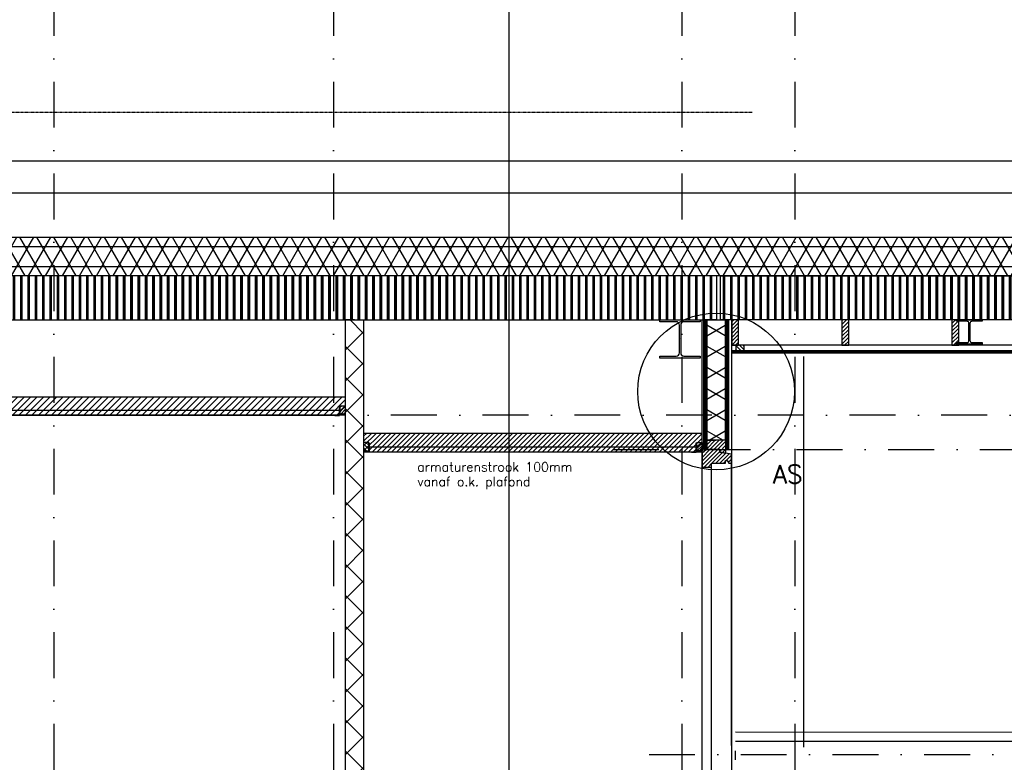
# Model space of a CAD drawing. Extents: x 145187 to 222247, y 87753 to 171871.
# Tile 20 of 37: x 156954 to 162322, y 96603 to 100652. Entities that reach past the tile are written whole.
import ezdxf

# ---------------------------------------------------------------- set-up
doc = ezdxf.new("R2010")
doc.units = 0
doc.header["$LTSCALE"] = 5
doc.header["$MEASUREMENT"] = 0
doc.header["$PDMODE"] = 3
doc.header["$PDSIZE"] = 0.1
doc.linetypes.add('DASHDOT', pattern=[1, 0.5, -0.25, 0, -0.25])
doc.linetypes.add('DD1', pattern=[2.66667, 1.66667, -0.5, 0, -0.5])
doc.layers.get('0').update_dxf_attribs({"linetype": 'CONTINUOUS'})
doc.layers.get('DEFPOINTS').update_dxf_attribs({"linetype": 'CONTINUOUS'})
for name, color, linetype in [('_DETAILNUMMERS', 4, 'CONTINUOUS'), ('_DETAILNUMMERSTEKST', 4, 'CONTINUOUS'), ('A--01A1_ACEER', 1, 'CONTINUOUS'), ('A--A21--_F--3-', 9, 'CONTINUOUS'), ('A--A21--_F-23-', 9, 'CONTINUOUS'), ('A--A22--_F123-', 9, 'CONTINUOUS'), ('A--A23--_F--3-', 9, 'CONTINUOUS'), ('A--A25--_F--3-', 9, 'CONTINUOUS'), ('A--A27--_F--3-', 9, 'CONTINUOUS'), ('A--A28--_F--3-', 7, 'CONTINUOUS'), ('A--A30--_F--3-', 9, 'CONTINUOUS'), ('A--A35--_F--3-', 9, 'CONTINUOUS'), ('A--L13D3_VLOEREN', 3, 'CONTINUOUS'), ('A--L16D4_FUNDERING_F123-', 4, 'CONTINUOUS'), ('A--L21--', 3, 'CONTINUOUS'), ('A--L21--_F--3-', 7, 'CONTINUOUS'), ('A--L21--_F-23-', 4, 'CONTINUOUS'), ('A--L21D3_BUITENWAND', 3, 'CONTINUOUS'), ('A--L22--', 3, 'CONTINUOUS'), ('A--L22--_F--3-', 7, 'CONTINUOUS'), ('A--L25--', 7, 'CONTINUOUS'), ('A--L25--_F-23-', 7, 'CONTINUOUS'), ('A--L27--', 7, 'CONTINUOUS'), ('A--L27--_F-23-', 7, 'CONTINUOUS'), ('A--L28--', 7, 'CONTINUOUS'), ('A--L28--_F--3-', 1, 'CONTINUOUS'), ('A--L30--', 7, 'CONTINUOUS'), ('A--L30--_F123-', 7, 'CONTINUOUS'), ('A--L31--_F--3-', 7, 'CONTINUOUS'), ('A--L31A1_BUITENKOZIJN', 1, 'CONTINUOUS'), ('A--L35-D2-_PLAFONDS', 2, 'CONTINUOUS'), ('A--L35-D4-_PLAFONDS', 4, 'CONTINUOUS'), ('A--L35D1_PLAFONDS', 1, 'CONTINUOUS'), ('A--M$1A-_F123-', 1, 'CONTINUOUS'), ('STRAMIEN', 8, 'DD1'), ('vluchttrapd', 1, 'CONTINUOUS'), ('X--LR---_CP', 7, 'CONTINUOUS')]:
    doc.layers.add(name, color=color, linetype=linetype)
doc.styles.add('HIEMSTRA', font='romans.shx')
doc.dimstyles.new('ALFA25', dxfattribs={"dimtxt": 50, "dimasz": 2, "dimexe": 0.3, "dimexo": 0.3, "dimgap": 2, "dimtad": 1, "dimdec": 0, "dimzin": 0, "dimdsep": 46, "dimtxsty": 'HIEMSTRA', "dimblk1": 'OBLIQUE', "dimblk2": 'OBLIQUE', "dimsah": 1, "dimcen": 0.09, "dimdle": 0.3, "dimclrd": 1, "dimclre": 1, "dimclrt": 2, "dimadec": 0, "dimazin": 0, "dimtfac": 0.75, "dimtdec": 4, "dimtix": 1, "dimtmove": 2, "dimatfit": 3, "dimldrblk": 'OBLIQUE', "dimfxl": 0, "dimtvp": 625, "dimtolj": 1, "dimtzin": 0, "dimarcsym": 0})
pattern_1 = [(45, (0, 0), (-10.6066017, 10.6066017), [])]

# ---------------------------------------------------------------- blocks, each defined once
blk = doc.blocks.new('_OBLIQUE')
at = {"color": 0, "linetype": 'ByBlock'}
blk.add_line((-0.5, -0.5), (0.5, 0.5), dxfattribs=at)
blk = doc.blocks.new('*D22')
at = {"color": 1, "linetype": 'ByBlock'}
for p, q in [((159735.8, 98495.9), (158577.1, 98495.9)), ((158577.4, 95795.6), (158577.4, 98496.2)), ((163914, 95795.9), (158577.1, 95795.9))]:
    blk.add_line(p, q, dxfattribs=at)
at = {"layer": 'DEFPOINTS', "color": 0, "linetype": 'ByBlock'}
for p in [(158577.4, 98495.9), (159736.1, 98495.9), (163914.3, 95795.9)]:
    blk.add_point(p, dxfattribs=at)
at = {"color": 1, "linetype": 'ByBlock', "xscale": 2, "yscale": 2, "zscale": 2}
for p, rotation in [((158577.4, 98495.9), 90), ((158577.4, 95795.9), 270)]:
    blk.add_blockref('_OBLIQUE', p, dxfattribs=dict(at, rotation=rotation))
at = {"color": 2, "linetype": 'ByBlock', "insert": (158550.4, 97145.9), "char_height": 50, "attachment_point": 5, "rotation": 90, "style": 'HIEMSTRA'}
blk.add_mtext('\\A1;2700', dxfattribs=at)
blk = doc.blocks.new('Q020259-')
at = {"layer": 'A--A25--_F--3-'}
h = blk.add_hatch(dxfattribs=at)
h.set_pattern_fill('ALFALINE', color=256, scale=15, style=0, pattern_type=2)
h.set_pattern_definition(pattern_1)
h.paths.add_polyline_path([(0, 0), (0, 46), (28, 46), (28, 0)])
at = {"layer": 'A--L25--_F-23-', "color": 2, "linetype": 'Continuous'}
blk.add_lwpolyline([(0, 0), (0, 46), (28, 46), (28, 0)], close=True, dxfattribs=at)
at = {"layer": 'X--LR---_CP'}
for p in [(0, 0), (0, 0), (28, 0)]:
    blk.add_point(p, dxfattribs=at)
blk = doc.blocks.new('Q020494-')
at = {"layer": 'A--L28--_F--3-', "color": 4, "linetype": 'Continuous'}
blk.add_lwpolyline([(110, -105), (-110, -105), (-110, -94), (-21.5, -94, 0.414214), (-3.5, -76), (-3.5, 76, 0.414214), (-21.5, 94), (-110, 94), (-110, 105), (110, 105), (110, 94), (21.5, 94, 0.414214), (3.5, 76), (3.5, -76, 0.414214), (21.5, -94), (110, -94)], format="xyb", close=True, dxfattribs=at)
at = {"layer": 'X--LR---_CP', "linetype": 'Continuous'}
for p in [(-3.5, 0), (0, 0), (3.5, 0)]:
    blk.add_point(p, dxfattribs=at)
blk = doc.blocks.new('*U227')
at = {"layer": 'A--A30--_F--3-', "linetype": 'Continuous'}
h = blk.add_hatch(dxfattribs=at)
h.set_pattern_fill('ALFALINE', color=256, scale=4, angle=224.9997, style=0)
h.set_pattern_definition([(269.9997, (0, 0), (4, -2.2e-05), [])])
h.paths.add_polyline_path([(0, 0), (-7.5, 0), (-7.5, 708), (0, 708), (7.5, 708), (7.5, 0)])
at = {"layer": 'A--L30--_F123-', "color": 1, "linetype": 'Continuous'}
for points in [[(0, 0), (-7.5, 0), (-7.5, 708), (0, 708)], [(0, 0), (7.5, 0), (7.5, 708), (0, 708)]]:
    blk.add_lwpolyline(points, dxfattribs=at)
blk = doc.blocks.new('*U228')
at = {"layer": 'A--A30--_F--3-', "linetype": 'Continuous'}
h = blk.add_hatch(dxfattribs=at)
h.set_pattern_fill('ALFALINE', color=256, scale=4, angle=224.9997, style=0)
h.set_pattern_definition([(269.9997, (0, 0), (4, -2.2e-05), [])])
h.paths.add_polyline_path([(0, 0), (-7.5, 0), (-7.5, 708), (0, 708), (7.5, 708), (7.5, 0)])
at = {"layer": 'A--L30--_F123-', "color": 1, "linetype": 'Continuous'}
for points in [[(0, 0), (-7.5, 0), (-7.5, 708), (0, 708)], [(0, 0), (7.5, 0), (7.5, 708), (0, 708)]]:
    blk.add_lwpolyline(points, dxfattribs=at)
blk = doc.blocks.new('*U231')
at = {"layer": 'A--A21--_F-23-', "linetype": 'Continuous'}
h = blk.add_hatch(dxfattribs=at)
h.set_pattern_fill('ALFAISO', color=256, scale=100, angle=270, style=0)
h.set_pattern_definition([(330, (-50, -3e-10), (50, 86.603), []), (30, (-50, -3e-10), (-50, 86.603), [])])
h.paths.add_polyline_path([(0, 0), (50, 0), (50, -657), (0, -657), (-50, -657), (-50, 0)])
at = {"layer": 'A--L21--_F--3-', "color": 3, "linetype": 'Continuous'}
for points in [[(0, 0), (-50, 0), (-50, -657), (0, -657)], [(0, 0), (50, 0), (50, -657), (0, -657)]]:
    blk.add_lwpolyline(points, dxfattribs=at)
blk = doc.blocks.new('Q020490-')
at = {"layer": 'A--L28--_F--3-', "color": 4, "linetype": 'Continuous'}
blk.add_lwpolyline([(70, -66.5), (-70, -66.5), (-70, -58), (-14.75, -58, 0.4142136), (-2.75, -46), (-2.75, 46, 0.4142136), (-14.75, 58), (-70, 58), (-70, 66.5), (70, 66.5), (70, 58), (14.75, 58, 0.4142136), (2.75, 46), (2.75, -46, 0.4142136), (14.75, -58), (70, -58)], format="xyb", close=True, dxfattribs=at)
at = {"layer": 'X--LR---_CP', "linetype": 'Continuous', "ltscale": 10}
for p in [(-2.75, 0), (0, 0), (2.75, 0)]:
    blk.add_point(p, dxfattribs=at)
blk = doc.blocks.new('Q022605-')
at = {"layer": 'A--A27--_F--3-', "linetype": 'Continuous'}
h = blk.add_hatch(dxfattribs=at)
h.set_pattern_fill('ALFALINE', color=9, scale=15, style=0)
h.set_pattern_definition(pattern_1)
h.paths.add_polyline_path([(0, 0), (28, 0), (28, 46), (0, 46)])
at = {"layer": 'A--L27--_F-23-', "color": 2, "linetype": 'Continuous'}
blk.add_lwpolyline([(0, 0), (28, 0), (28, 46), (0, 46)], close=True, dxfattribs=at)
at = {"layer": 'X--LR---_CP', "linetype": 'Continuous', "ltscale": 10}
blk.add_point((0, 0), dxfattribs=at)
blk = doc.blocks.new('*U237')
at = {"layer": 'A--A22--_F123-', "linetype": 'Continuous'}
h = blk.add_hatch(dxfattribs=at)
h.set_pattern_fill('ALFAKRS', color=256, scale=120, style=0)
h.set_pattern_definition([(45, (-158779.26, -99015.87), (-84.85281, 84.85281), []), (135, (-158779.26, -99015.87), (-84.85281, -84.85281), [])])
h.paths.add_polyline_path([(0, 0), (50, 0), (50, -3220), (0, -3220), (-50, -3220), (-50, 0)])
at = {"layer": 'A--L22--_F--3-', "color": 3, "linetype": 'Continuous'}
for points in [[(0, 0), (-50, 0), (-50, -3220), (0, -3220)], [(0, 0), (50, 0), (50, -3220), (0, -3220)]]:
    blk.add_lwpolyline(points, dxfattribs=at)
blk = doc.blocks.new('A$C03381135')
at = {"layer": 'A--A21--_F--3-', "linetype": 'Continuous'}
h = blk.add_hatch(dxfattribs=at)
h.set_pattern_fill('ALFALINE', color=9, scale=15, angle=180, style=0)
h.set_pattern_definition([(225, (38, 85.203), (10.6066, -10.6066), [])])
h.paths.add_polyline_path([(38, 139), (0, 139), (0, 0), (38, 0)])
at = {"layer": 'A--L21--_F-23-', "color": 2, "linetype": 'Continuous'}
blk.add_lwpolyline([(38, 139), (0, 139), (0, 0), (38, 0)], close=True, dxfattribs=at)

msp = doc.modelspace()

# ---------------------------------------------------------------- hatches: boundary and pattern name
at = {"layer": 'A--01A1_ACEER'}
h = msp.add_hatch(dxfattribs=at)
h.set_pattern_fill('LINE', color=256, angle=180, style=0)
h.set_pattern_definition([(180, (172288.0017, 91387.2345), (-4e-16, -3.175), [])])
h.paths.add_polyline_path([(160835.9, 98833.8), (160835.9, 98848.8), (165340.3, 98848.8), (165340.3, 98833.8)])
at = {"layer": 'A--01A1_ACEER', "linetype": 'Continuous'}
h = msp.add_hatch(dxfattribs=at)
h.set_pattern_fill('ANSI31', color=256, scale=200, style=0)
h.set_pattern_definition([(45, (-67.804, 3350), (-17.6776695, 17.6776695), [])])
h.paths.add_polyline_path([(158729.3, 98495.9), (152946.5, 98495.9), (152946.5, 98595.9), (158729.3, 98595.9)])
h = msp.add_hatch(dxfattribs=at)
h.set_pattern_fill('ANSI31', color=256, scale=150, style=0)
h.set_pattern_definition([(45, (0, 3350), (-13.2582521, 13.2582521), [])])
h.paths.add_polyline_path([(158829.3, 98295.9), (160674.7, 98295.9), (160674.7, 98395.9), (158829.3, 98395.9)])
at = {"layer": 'A--A21--_F-23-'}
h = msp.add_hatch(dxfattribs=at)
h.set_pattern_fill('ALFAISO', color=256, scale=80, style=0)
h.set_pattern_definition([(60, (0, -40), (-69.282032, 40), []), (120, (0, -40), (-69.282032, -40), [])])
h.paths.add_polyline_path([(152664.2, 99465.9), (165193.5, 99465.9), (165193.5, 99255.9), (152664.2, 99255.9)])
at = {"layer": 'A--A23--_F--3-', "linetype": 'Continuous'}
h = msp.add_hatch(dxfattribs=at)
h.set_pattern_fill('ALFAPLST', color=256, scale=40, angle=270, style=0)
h.set_pattern_definition([(270, (0, 0), (40, -7e-15), []), (270, (4, -7e-16), (40, -7e-15), []), (270, (8, -1e-15), (40, -7e-15), [])])
h.paths.add_polyline_path([(152564.2, 99015.9), (160754.7, 99015.9), (160754.7, 99255.9), (152564.2, 99255.9)])
h = msp.add_hatch(dxfattribs=at)
h.set_pattern_fill('ALFAPLST', color=256, scale=40, angle=270, style=0)
h.set_pattern_definition([(270, (321438.993, -0.007), (-40, -7e-15), []), (270, (321434.993, -0.007), (-40, -7e-15), []), (270, (321430.993, -0.007), (-40, -7e-15), [])])
h.paths.add_polyline_path([(165272.5, 99015.9), (160774.7, 99015.9), (160774.7, 99255.9), (165272.5, 99255.9)])
at = {"layer": 'A--A35--_F--3-'}
h = msp.add_hatch(dxfattribs=at)
h.set_pattern_fill('ALFALINE', color=256, scale=15, angle=90, style=0, pattern_type=2)
h.set_pattern_definition([(45, (160128.437, 97740.622), (10.6066, -10.6066), [])])
h.paths.add_polyline_path([(160804.7, 98358.8), (160699.7, 98358.8), (160699.7, 98307.9), (160770.7, 98307.9), (160770.7, 98293.9), (160804.7, 98287.8)])
h = msp.add_hatch(dxfattribs=at)
h.set_pattern_fill('ALFALINE', color=256, scale=15, style=0)
h.set_pattern_definition(pattern_1)
h.paths.add_polyline_path([(160834.7, 98282.5), (160770.7, 98293.9), (160770.7, 98307.9), (160684.7, 98307.9), (160684.7, 98292.9), (160674.7, 98292.9), (160674.7, 98212.9), (160725.7, 98212.9), (160725.7, 98233.9), (160801.7, 98233.9), (160801.7, 98247.9), (160811.7, 98247.9), (160819.7, 98233.9), (160834.7, 98233.9)])

# ---------------------------------------------------------------- linework, layer by layer
at = {"layer": '_DETAILNUMMERS'}
msp.add_circle((160750.8, 98624.6, 0), 427.3, dxfattribs=at)
at = {"layer": 'A--01A1_ACEER', "ltscale": 10}
for p, q in [((160674.7, 92455.9), (160674.7, 99015.9)), ((160835.9, 92420.4), (160835.9, 99015.9))]:
    msp.add_line(p, q, dxfattribs=at)
at = {"layer": 'A--L13D3_VLOEREN'}
msp.add_lwpolyline([(152664.2, 99465.9), (165193.5, 99465.9), (165193.5, 99255.9), (152664.2, 99255.9)], close=True, dxfattribs=at)
for points in [[(152664.2, 99415.9), (165208.5, 99415.9)], [(152664.2, 99305.9), (165193.5, 99305.9)]]:
    msp.add_lwpolyline(points, dxfattribs=at)
at = {"layer": 'A--L16D4_FUNDERING_F123-', "ltscale": 10}
msp.add_line((159623.2, 89813.5), (159623.2, 108511.5), dxfattribs=at)
at = {"layer": 'A--L16D4_FUNDERING_F123-', "color": 1, "ltscale": 10}
msp.add_line((161229.6, 96684.9), (161229.6, 98815.8), dxfattribs=at)
at = {"layer": 'A--L21--_F-23-', "linetype": 'Continuous'}
for points in [[(152564.2, 99015.9), (160754.7, 99015.9), (160754.7, 99255.9), (152564.2, 99255.9)], [(165272.5, 99015.9), (160774.7, 99015.9), (160774.7, 99255.9), (165272.5, 99255.9)]]:
    msp.add_lwpolyline(points, close=True, dxfattribs=at)
at = {"layer": 'A--L21D3_BUITENWAND'}
for p, q in [((154670.9, 99882.9), (164199.3, 99882.9)), ((154670.9, 99707.9), (164199.3, 99707.9))]:
    msp.add_line(p, q, dxfattribs=at)
at = {"layer": 'A--L31--_F--3-', "color": 2, "linetype": 'Continuous'}
for points in [[(160835.9, 98833.8), (160835.9, 98848.8), (165340.3, 98848.8), (165340.3, 98833.8)], [(160804.7, 98358.8), (160699.7, 98358.8), (160699.7, 98307.9), (160770.7, 98307.9), (160770.7, 98293.9), (160804.7, 98287.8), (160804.7, 98358.8)], [(160834.7, 98282.5), (160770.7, 98293.9), (160770.7, 98307.9), (160684.7, 98307.9), (160684.7, 98292.9), (160674.7, 98292.9), (160674.7, 98212.9), (160725.7, 98212.9), (160725.7, 98233.9), (160801.7, 98233.9), (160801.7, 98233.9), (160801.7, 98247.9), (160811.7, 98247.9), (160819.7, 98233.9), (160834.7, 98233.9)]]:
    msp.add_lwpolyline(points, close=True, dxfattribs=at)
at = {"layer": 'A--L31A1_BUITENKOZIJN'}
for p, q in [((160674.7, 96728), (160674.7, 98271.9)), ((160834.7, 96694.4), (160834.7, 98250.9)), ((160725.7, 95815.9, 0), (160725.7, 98233.9))]:
    msp.add_line(p, q, dxfattribs=at)
at = {"layer": 'A--L35-D2-_PLAFONDS'}
for points in [[(158697.1, 98520.9), (152946.5, 98520.9), (152946.5, 98495.9), (158697.1, 98495.9)], [(160639.7, 98320.9), (158857.3, 98320.9)], [(158861.5, 98295.9), (160639.7, 98295.9)]]:
    msp.add_lwpolyline(points, dxfattribs=at)
at = {"layer": 'A--L35-D4-_PLAFONDS'}
for p, q in [((158697.1, 98493.9), (158697.1, 98543.9)), ((158672.1, 98493.9), (158697.1, 98493.9)), ((158861.5, 98293.9), (158861.5, 98343.9)), ((160642.5, 98293.9), (160642.5, 98343.9)), ((158886.5, 98293.9), (158861.5, 98293.9)), ((160617.5, 98293.9), (160642.5, 98293.9))]:
    msp.add_line(p, q, dxfattribs=at)
at = {"layer": 'A--L35D1_PLAFONDS', "linetype": 'Continuous'}
for points in [[(158729.3, 98495.9), (152946.5, 98495.9), (152946.5, 98595.9), (158729.3, 98595.9)], [(158829.3, 98295.9), (160674.7, 98295.9), (160674.7, 98395.9), (158829.3, 98395.9)]]:
    msp.add_lwpolyline(points, close=True, dxfattribs=at)
at = {"layer": 'STRAMIEN', "linetype": 'DASHDOT', "ltscale": 100}
for p, q in [((157139.3, 110315), (157139.3, 90172.2)), ((158664.3, 110315), (158664.3, 90754.3)), ((160564.3, 110315), (160564.3, 90754.3)), ((161179.8, 110315), (161179.8, 90754.3)), ((171730.5, 98495.9, -0.1), (149883, 98495.9)), ((160189.2, 98307.9), (171205.8, 98307.9)), ((160385.3, 96645.9, 0), (171436.3, 96645.9, 0))]:
    msp.add_line(p, q, dxfattribs=at)
at = {"layer": 'STRAMIEN', "linetype": 'DASHDOT'}
for p, q in [((160948.3, 100145.9), (150040.5, 100145.9)), ((171722.7, 99255.9), (150148.7, 99255.9))]:
    msp.add_line(p, q, dxfattribs=at)
at = {"layer": 'vluchttrapd', "ltscale": 10}
for p, q in [((165228.2, 98876.8), (160835.9, 98876.8)), ((162784.4, 96765.8), (160855.9, 96766.4)), ((162735.3, 96716.4), (160855.9, 96716.4)), ((160855.9, 96615.9), (160855.9, 96665.9))]:
    msp.add_line(p, q, dxfattribs=at)
at = {"layer": 'X--LR---_CP', "color": 1}
for p in [(160699.7, 98320.9, 0), (160699.7, 98307.9)]:
    msp.add_point(p, dxfattribs=at)

# ---------------------------------------------------------------- block references
at = {"layer": 'A--L21--'}
msp.add_blockref('*U231', (160749.7, 99015.9), dxfattribs=at)
at = {"layer": 'A--L22--'}
msp.add_blockref('*U237', (158779.3, 99015.9), dxfattribs=at)
at = {"layer": 'A--L25--'}
for p in [(158701.3, 98500.9), (160646.7, 98300.9)]:
    msp.add_blockref('Q020259-', p, dxfattribs=at)
at = {"layer": 'A--L25--', "xscale": -1}
msp.add_blockref('Q020259-', (158857.3, 98300.9), dxfattribs=at)
at = {"layer": 'A--L27--', "rotation": 90}
msp.add_blockref('Q022605-', (160904.5, 98848.8), dxfattribs=at)
at = {"layer": 'A--L28--'}
for name, p in [('Q020494-', (160554.3, 98910.9)), ('Q020490-', (162132.5, 98949.3))]:
    msp.add_blockref(name, p, dxfattribs=at)
at = {"layer": 'A--L30--'}
for name, p in [('*U227', (160692.2, 98307.9)), ('*U228', (160812.2, 98307.9))]:
    msp.add_blockref(name, p, dxfattribs=at)
at = {"layer": 'vluchttrapd', "ltscale": 10}
for p in [(160835.9, 98876.8), (161435.9, 98876.8), (162035.9, 98876.8)]:
    msp.add_blockref('A$C03381135', p, dxfattribs=at)

# ---------------------------------------------------------------- texts
at = {"layer": '_DETAILNUMMERSTEKST', "style": 'HIEMSTRA'}
msp.add_text('AS', height=100, dxfattribs=at).set_placement((161059.2, 98123.4, 0))
at = {"layer": 'A--01A1_ACEER', "linetype": 'Continuous', "style": 'HIEMSTRA'}
for s, p in [('armaturenstrook 100mm ', (159121.4, 98188.6)), ('vanaf o.k. plafond', (159121.4, 98108.5))]:
    msp.add_text(s, height=50, dxfattribs=at).set_placement(p)

# ---------------------------------------------------------------- dimensions: what is measured, and where the dimension line sits
at = {"layer": 'A--M$1A-_F123-'}
dim = msp.add_linear_dim(base=(154444.7, 98495.9), p1=(159781.6, 95795.9), p2=(155603.5, 98495.9), angle=270, dimstyle='ALFA25', dxfattribs=at)
dim.commit()
dim.dimension.update_dxf_attribs({"geometry": '*D22', "text_midpoint": (154417.7, 97145.9), "insert": (-4132.7, 0)})

doc.saveas('drawing.dxf')
